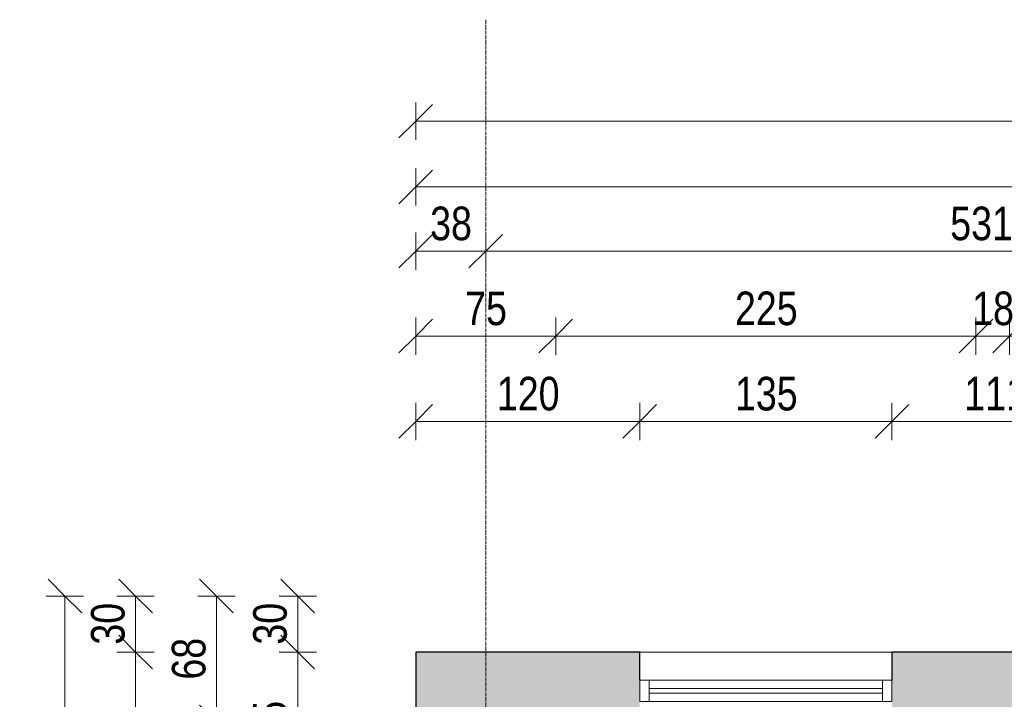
# Model space of a CAD drawing. Header units: centimetres. Extents: x 14733 to 18291, y -10798 to -8444.
# Tile 8 of 25: x 14909 to 15436, y -8868 to -8504. Entities that reach past the tile are written whole.
import ezdxf

# ---------------------------------------------------------------- set-up
doc = ezdxf.new("R2010")
doc.units = ezdxf.units.CM
doc.linetypes.add('Linia siatki', pattern=[0.9925, 0.47, -0.2175, 0.0875, -0.2175])
for name, color, linetype, lineweight in [('A-ANNO-DIMS', 211, 'Continuous', 9), ('A-ANNO-DIMS-100', 211, 'Continuous', 9), ('A-GLAZ', 151, 'Continuous', 9), ('A-WALL', 113, 'Continuous', 9), ('A-WALL-PATT', 111, 'Continuous', 25), ('S-GRID', 1, 'Continuous', 9)]:
    doc.layers.add(name, color=color, linetype=linetype, lineweight=lineweight)
doc.styles.add('Arial_3', font='arial.ttf', dxfattribs={"width": 0.8, "height": 18})
doc.dimstyles.new('Przekątna_-_1_8_mm_Arial', dxfattribs={"dimscale": 30.48, "dimtxt": 18.364669, "dimasz": 0.590551, "dimexe": 0.328084, "dimexo": 0.0625, "dimgap": 0.016404, "dimtad": 1, "dimdec": 0, "dimdsep": 46, "dimtxsty": 'Arial_3', "dimblk1": 'OBLIQUE', "dimblk2": 'OBLIQUE', "dimsah": 1, "dimcen": 0.09, "dimazin": 0, "dimtfac": 1, "dimtdec": 4, "dimtix": 1, "dimtmove": 0, "dimatfit": 3, "dimfxl": 0.328084, "dimfxlon": 1, "dimtvp": 1, "dimtolj": 1, "dimtzin": 0, "dimarcsym": 2})
doc.dimstyles.new('Przekątna_-_1_8_mm_Arial_1', dxfattribs={"dimscale": 30.48, "dimtxt": 18.364669, "dimasz": 0.590551, "dimexe": 0.328084, "dimexo": 0.0625, "dimgap": 0.016404, "dimtad": 1, "dimdec": 0, "dimdsep": 46, "dimtxsty": 'Arial_3', "dimblk1": 'OBLIQUE', "dimblk2": 'OBLIQUE', "dimsah": 1, "dimcen": 0.09, "dimazin": 0, "dimtfac": 1, "dimtdec": 4, "dimtix": 1, "dimtmove": 0, "dimatfit": 3, "dimfxl": 0.328084, "dimfxlon": 1, "dimtvp": 1, "dimtolj": 1, "dimtzin": 0, "dimarcsym": 2})

# ---------------------------------------------------------------- blocks, each defined once
blk = doc.blocks.new('Aluminum_1 szybowe - Okno w piwnicy 135_145-523481-1_Poziom piwnicy inwentaryzacja')
at = {"layer": 'A-GLAZ', "lineweight": 18}
for p, q in [((-132.08, 25.16), (-137.16, 25.16)), ((-137.16, 25.16), (-137.16, 13.73)), ((-132.08, 13.73), (-132.08, 25.16)), ((-2.16, 25.16), (-7.24, 25.16)), ((-7.24, 25.16), (-7.24, 13.73)), ((-2.16, 13.73), (-2.16, 25.16)), ((-7.24, 20.71), (-132.08, 20.71)), ((-132.08, 20.71), (-132.08, 18.17)), ((-132.08, 18.17), (-7.24, 18.17)), ((-7.24, 18.17), (-7.24, 20.71)), ((-137.16, 13.73), (-132.08, 13.73)), ((-7.24, 13.73), (-2.16, 13.73))]:
    blk.add_line(p, q, dxfattribs=at)
at = {"layer": 'A-GLAZ'}
for p, q in [((-132.08, 25.16), (-7.24, 25.16)), ((-7.24, 13.73), (-132.08, 13.73))]:
    blk.add_line(p, q, dxfattribs=at)
blk = doc.blocks.new('DIMBLOCK1-1_Poziom piwnicy inwentaryzacja')
at = {"layer": 'A-ANNO-DIMS-100'}
for p, q in [((15120.62, -8719.15), (15120.62, -8709.15)), ((15240.62, -8719.15), (15240.62, -8709.15)), ((15120.62, -8719.15), (15129.62, -8710.15)), ((15240.62, -8719.15), (15249.62, -8710.15)), ((15120.62, -8719.15), (15111.62, -8728.15)), ((15120.62, -8719.15), (15240.62, -8719.15)), ((15120.62, -8719.15), (15120.62, -8729.15)), ((15240.62, -8719.15), (15231.62, -8728.15)), ((15240.62, -8719.15), (15240.62, -8729.15))]:
    blk.add_line(p, q, dxfattribs=at)
at = {"layer": 'A-ANNO-DIMS-100', "color": 0, "insert": (15164.09, -8695.28), "char_height": 18, "width": 39.6677, "attachment_point": 1, "line_spacing_factor": 0.941778, "style": 'Arial_3'}
blk.add_mtext('120', dxfattribs=at)
blk = doc.blocks.new('_Oblique')
at = {"color": 0, "linetype": 'ByBlock', "lineweight": -2}
blk.add_line((-0.5, -0.5), (0.5, 0.5), dxfattribs=at)
blk = doc.blocks.new('DIMBLOCK2-1_Poziom piwnicy inwentaryzacja')
at = {"layer": 'A-ANNO-DIMS-100'}
for p, q in [((15240.62, -8719.15), (15240.62, -8709.15)), ((15375.62, -8719.15), (15375.62, -8709.15)), ((15240.62, -8719.15), (15249.62, -8710.15)), ((15375.62, -8719.15), (15384.62, -8710.15)), ((15240.62, -8719.15), (15231.62, -8728.15)), ((15240.62, -8719.15), (15375.62, -8719.15)), ((15240.62, -8719.15), (15240.62, -8729.15)), ((15375.62, -8719.15), (15366.62, -8728.15)), ((15375.62, -8719.15), (15375.62, -8729.15))]:
    blk.add_line(p, q, dxfattribs=at)
at = {"layer": 'A-ANNO-DIMS-100', "color": 0, "insert": (15291.59, -8695.28), "char_height": 18, "width": 39.6677, "attachment_point": 1, "line_spacing_factor": 0.941778, "style": 'Arial_3'}
blk.add_mtext('135', dxfattribs=at)
blk = doc.blocks.new('DIMBLOCK3-1_Poziom piwnicy inwentaryzacja')
at = {"layer": 'A-ANNO-DIMS-100'}
for p, q in [((15375.62, -8719.15), (15375.62, -8709.15)), ((15486.12, -8719.15), (15486.12, -8709.15)), ((15375.62, -8719.15), (15384.62, -8710.15)), ((15486.12, -8719.15), (15495.12, -8710.15)), ((15375.62, -8719.15), (15366.62, -8728.15)), ((15375.62, -8719.15), (15486.12, -8719.15)), ((15375.62, -8719.15), (15375.62, -8729.15)), ((15486.12, -8719.15), (15477.12, -8728.15)), ((15486.12, -8719.15), (15486.12, -8729.15))]:
    blk.add_line(p, q, dxfattribs=at)
at = {"layer": 'A-ANNO-DIMS-100', "color": 0, "insert": (15414.34, -8695.28), "char_height": 18, "width": 39.6677, "attachment_point": 1, "line_spacing_factor": 0.941778, "style": 'Arial_3'}
blk.add_mtext('111', dxfattribs=at)
blk = doc.blocks.new('DIMBLOCK20-1_Poziom piwnicy inwentaryzacja')
at = {"layer": 'A-ANNO-DIMS-100'}
for p, q in [((15120.62, -8673.47), (15120.62, -8663.47)), ((15120.62, -8673.47), (15129.62, -8664.47)), ((15195.62, -8673.47), (15195.62, -8663.47)), ((15195.62, -8673.47), (15204.62, -8664.47)), ((15120.62, -8673.47), (15111.62, -8682.47)), ((15120.62, -8673.47), (15195.62, -8673.47)), ((15120.62, -8673.47), (15120.62, -8683.47)), ((15195.62, -8673.47), (15186.62, -8682.47)), ((15195.62, -8673.47), (15195.62, -8683.47))]:
    blk.add_line(p, q, dxfattribs=at)
at = {"layer": 'A-ANNO-DIMS-100', "color": 0, "insert": (15147.1, -8649.6), "char_height": 18, "width": 26.4451, "attachment_point": 1, "line_spacing_factor": 0.941778, "style": 'Arial_3'}
blk.add_mtext('75', dxfattribs=at)
blk = doc.blocks.new('DIMBLOCK21-1_Poziom piwnicy inwentaryzacja')
at = {"layer": 'A-ANNO-DIMS-100'}
for p, q in [((15195.62, -8673.47), (15195.62, -8663.47)), ((15195.62, -8673.47), (15204.62, -8664.47)), ((15420.62, -8673.47), (15420.62, -8663.47)), ((15420.62, -8673.47), (15429.62, -8664.47)), ((15195.62, -8673.47), (15186.62, -8682.47)), ((15195.62, -8673.47), (15420.62, -8673.47)), ((15195.62, -8673.47), (15195.62, -8683.47)), ((15420.62, -8673.47), (15411.62, -8682.47)), ((15420.62, -8673.47), (15420.62, -8683.47))]:
    blk.add_line(p, q, dxfattribs=at)
at = {"layer": 'A-ANNO-DIMS-100', "color": 0, "insert": (15291.59, -8649.6), "char_height": 18, "width": 39.6677, "attachment_point": 1, "line_spacing_factor": 0.941778, "style": 'Arial_3'}
blk.add_mtext('225', dxfattribs=at)
blk = doc.blocks.new('DIMBLOCK22-1_Poziom piwnicy inwentaryzacja')
at = {"layer": 'A-ANNO-DIMS-100'}
for p, q in [((15420.62, -8673.47), (15420.62, -8663.47)), ((15420.62, -8673.47), (15429.62, -8664.47)), ((15438.62, -8673.47), (15438.62, -8663.47)), ((15438.62, -8673.47), (15447.62, -8664.47)), ((15420.62, -8673.47), (15411.62, -8682.47)), ((15420.62, -8673.47), (15438.62, -8673.47)), ((15420.62, -8673.47), (15420.62, -8683.47)), ((15438.62, -8673.47), (15429.62, -8682.47)), ((15438.62, -8673.47), (15438.62, -8683.47))]:
    blk.add_line(p, q, dxfattribs=at)
at = {"layer": 'A-ANNO-DIMS-100', "color": 0, "insert": (15418.6, -8649.6), "char_height": 18, "width": 26.4451, "attachment_point": 1, "line_spacing_factor": 0.941778, "style": 'Arial_3'}
blk.add_mtext('18', dxfattribs=at)
blk = doc.blocks.new('DIMBLOCK23-1_Poziom piwnicy inwentaryzacja')
at = {"layer": 'A-ANNO-DIMS-100'}
for p, q in [((15438.62, -8673.47), (15438.62, -8663.47)), ((15438.62, -8673.47), (15447.62, -8664.47)), ((15648.62, -8673.47), (15648.62, -8663.47)), ((15648.62, -8673.47), (15657.62, -8664.47)), ((15438.62, -8673.47), (15429.62, -8682.47)), ((15438.62, -8673.47), (15648.62, -8673.47)), ((15438.62, -8673.47), (15438.62, -8683.47)), ((15648.62, -8673.47), (15639.62, -8682.47)), ((15648.62, -8673.47), (15648.62, -8683.47))]:
    blk.add_line(p, q, dxfattribs=at)
at = {"layer": 'A-ANNO-DIMS-100', "color": 0, "insert": (15527.09, -8649.6), "char_height": 18, "width": 39.6677, "attachment_point": 1, "line_spacing_factor": 0.941778, "style": 'Arial_3'}
blk.add_mtext('210', dxfattribs=at)
blk = doc.blocks.new('DIMBLOCK41-1_Poziom piwnicy inwentaryzacja')
at = {"layer": 'A-ANNO-DIMS-100'}
for p, q in [((15120.62, -8627.98), (15120.62, -8617.98)), ((15120.62, -8627.98), (15129.62, -8618.98)), ((15158.12, -8627.98), (15158.12, -8617.98)), ((15158.12, -8627.98), (15167.12, -8618.98)), ((15120.62, -8627.98), (15111.62, -8636.98)), ((15120.62, -8627.98), (15158.12, -8627.98)), ((15120.62, -8627.98), (15120.62, -8637.98)), ((15158.12, -8627.98), (15149.12, -8636.98)), ((15158.12, -8627.98), (15158.12, -8637.98))]:
    blk.add_line(p, q, dxfattribs=at)
at = {"layer": 'A-ANNO-DIMS-100', "color": 0, "insert": (15128.35, -8604.11), "char_height": 18, "width": 26.4451, "attachment_point": 1, "line_spacing_factor": 0.941778, "style": 'Arial_3'}
blk.add_mtext('38', dxfattribs=at)
blk = doc.blocks.new('DIMBLOCK42-1_Poziom piwnicy inwentaryzacja')
at = {"layer": 'A-ANNO-DIMS-100'}
for p, q in [((15158.12, -8627.98), (15158.12, -8617.98)), ((15158.12, -8627.98), (15167.12, -8618.98)), ((15688.62, -8627.98), (15688.62, -8617.98)), ((15688.62, -8627.98), (15697.62, -8618.98)), ((15158.12, -8627.98), (15149.12, -8636.98)), ((15158.12, -8627.98), (15688.62, -8627.98)), ((15158.12, -8627.98), (15158.12, -8637.98)), ((15688.62, -8627.98), (15679.62, -8636.98)), ((15688.62, -8627.98), (15688.62, -8637.98))]:
    blk.add_line(p, q, dxfattribs=at)
at = {"layer": 'A-ANNO-DIMS-100', "color": 0, "insert": (15406.84, -8604.11), "char_height": 18, "width": 39.6677, "attachment_point": 1, "line_spacing_factor": 0.941778, "style": 'Arial_3'}
blk.add_mtext('531', dxfattribs=at)
blk = doc.blocks.new('DIMBLOCK49-1_Poziom piwnicy inwentaryzacja')
at = {"layer": 'A-ANNO-DIMS-100'}
for p, q in [((15120.62, -8593.6), (15120.62, -8583.6)), ((15120.62, -8593.6), (15129.62, -8584.6)), ((16193.62, -8593.6), (16193.62, -8583.6)), ((16193.62, -8593.6), (16202.62, -8584.6)), ((15120.62, -8593.6), (15111.62, -8602.6)), ((15120.62, -8593.6), (16193.62, -8593.6)), ((15120.62, -8593.6), (15120.62, -8603.6)), ((16193.62, -8593.6), (16184.62, -8602.6)), ((16193.62, -8593.6), (16193.62, -8603.6))]:
    blk.add_line(p, q, dxfattribs=at)
at = {"layer": 'A-ANNO-DIMS-100', "color": 0, "insert": (15635.08, -8569.74), "char_height": 18, "width": 52.8902, "attachment_point": 1, "line_spacing_factor": 0.941778, "style": 'Arial_3'}
blk.add_mtext('1073', dxfattribs=at)
blk = doc.blocks.new('DIMBLOCK52-1_Poziom piwnicy inwentaryzacja')
at = {"layer": 'A-ANNO-DIMS-100'}
for p, q in [((15120.62, -8558.33), (15120.62, -8548.33)), ((15120.62, -8558.33), (15129.62, -8549.33)), ((17920.62, -8558.33), (17920.62, -8548.33)), ((17920.62, -8558.33), (17929.62, -8549.33)), ((15120.62, -8558.33), (15111.62, -8567.33)), ((15120.62, -8558.33), (17920.62, -8558.33)), ((15120.62, -8558.33), (15120.62, -8568.33)), ((17920.62, -8558.33), (17911.62, -8567.33)), ((17920.62, -8558.33), (17920.62, -8568.33))]:
    blk.add_line(p, q, dxfattribs=at)
at = {"layer": 'A-ANNO-DIMS-100', "color": 0, "insert": (16498.58, -8534.46), "char_height": 18, "width": 52.8902, "attachment_point": 1, "line_spacing_factor": 0.941778, "style": 'Arial_3'}
blk.add_mtext('2800', dxfattribs=at)
blk = doc.blocks.new('DIMBLOCK61-1_Poziom piwnicy inwentaryzacja')
at = {"layer": 'A-ANNO-DIMS-100'}
for p, q in [((15057.44, -8842.71), (15048.44, -8833.71)), ((15057.44, -8842.71), (15047.44, -8842.71)), ((15057.44, -8917.71), (15057.44, -8842.71)), ((15057.44, -8842.71), (15066.44, -8851.71)), ((15057.44, -8842.71), (15067.44, -8842.71)), ((15057.44, -8917.71), (15048.44, -8908.71)), ((15057.44, -8917.71), (15047.44, -8917.71)), ((15057.44, -8917.71), (15066.44, -8926.71)), ((15057.44, -8917.71), (15067.44, -8917.71))]:
    blk.add_line(p, q, dxfattribs=at)
at = {"layer": 'A-ANNO-DIMS-100', "color": 0, "insert": (15033.57, -8891.23), "char_height": 18, "width": 26.4451, "attachment_point": 1, "rotation": 90, "line_spacing_factor": 0.941778, "style": 'Arial_3'}
blk.add_mtext('75', dxfattribs=at)
blk = doc.blocks.new('DIMBLOCK62-1_Poziom piwnicy inwentaryzacja')
at = {"layer": 'A-ANNO-DIMS-100'}
for p, q in [((15057.44, -8812.71), (15048.44, -8803.71)), ((15057.44, -8812.71), (15047.44, -8812.71)), ((15057.44, -8842.71), (15057.44, -8812.71)), ((15057.44, -8812.71), (15066.44, -8821.71)), ((15057.44, -8812.71), (15067.44, -8812.71)), ((15057.44, -8842.71), (15048.44, -8833.71)), ((15057.44, -8842.71), (15047.44, -8842.71)), ((15057.44, -8842.71), (15066.44, -8851.71)), ((15057.44, -8842.71), (15067.44, -8842.71))]:
    blk.add_line(p, q, dxfattribs=at)
at = {"layer": 'A-ANNO-DIMS-100', "color": 0, "insert": (15033.57, -8838.73), "char_height": 18, "width": 26.4451, "attachment_point": 1, "rotation": 90, "line_spacing_factor": 0.941778, "style": 'Arial_3'}
blk.add_mtext('30', dxfattribs=at)
blk = doc.blocks.new('DIMBLOCK63-1_Poziom piwnicy inwentaryzacja')
at = {"layer": 'A-ANNO-DIMS-100'}
for p, q in [((15013.9, -8812.71), (15004.9, -8803.71)), ((15013.9, -8812.71), (15003.9, -8812.71)), ((15013.9, -8812.71), (15013.9, -8880.21)), ((15013.9, -8812.71), (15022.9, -8821.71)), ((15013.9, -8812.71), (15023.9, -8812.71)), ((15013.9, -8880.21), (15004.9, -8871.21)), ((15013.9, -8880.21), (15003.9, -8880.21)), ((15013.9, -8880.21), (15022.9, -8889.21)), ((15013.9, -8880.21), (15023.9, -8880.21))]:
    blk.add_line(p, q, dxfattribs=at)
at = {"layer": 'A-ANNO-DIMS-100', "color": 0, "insert": (14990.03, -8857.48), "char_height": 18, "width": 26.4451, "attachment_point": 1, "rotation": 90, "line_spacing_factor": 0.941778, "style": 'Arial_3'}
blk.add_mtext('68', dxfattribs=at)
blk = doc.blocks.new('DIMBLOCK69-1_Poziom piwnicy inwentaryzacja')
at = {"layer": 'A-ANNO-DIMS-100'}
for p, q in [((14970.61, -8812.71), (14961.61, -8803.71)), ((14970.61, -8812.71), (14960.61, -8812.71)), ((14970.61, -8812.71), (14970.61, -8842.71)), ((14970.61, -8812.71), (14979.61, -8821.71)), ((14970.61, -8812.71), (14980.61, -8812.71)), ((14970.61, -8842.71), (14961.61, -8833.71)), ((14970.61, -8842.71), (14960.61, -8842.71)), ((14970.61, -8842.71), (14979.61, -8851.71)), ((14970.61, -8842.71), (14980.61, -8842.71))]:
    blk.add_line(p, q, dxfattribs=at)
at = {"layer": 'A-ANNO-DIMS-100', "color": 0, "insert": (14946.75, -8838.73), "char_height": 18, "width": 26.4451, "attachment_point": 1, "rotation": 90, "line_spacing_factor": 0.941778, "style": 'Arial_3'}
blk.add_mtext('30', dxfattribs=at)
blk = doc.blocks.new('DIMBLOCK70-1_Poziom piwnicy inwentaryzacja')
at = {"layer": 'A-ANNO-DIMS-100'}
for p, q in [((14970.61, -8842.71), (14961.61, -8833.71)), ((14970.61, -8842.71), (14960.61, -8842.71)), ((14970.61, -8842.71), (14970.61, -10415.49)), ((14970.61, -8842.71), (14979.61, -8851.71)), ((14970.61, -8842.71), (14980.61, -8842.71)), ((14970.61, -10415.49), (14961.61, -10406.49)), ((14970.61, -10415.49), (14960.61, -10415.49)), ((14970.61, -10415.49), (14979.61, -10424.49)), ((14970.61, -10415.49), (14980.61, -10415.49))]:
    blk.add_line(p, q, dxfattribs=at)
at = {"layer": 'A-ANNO-DIMS-100', "color": 0, "insert": (14946.75, -9651.14), "char_height": 18, "width": 52.8902, "attachment_point": 1, "rotation": 90, "line_spacing_factor": 0.941778, "style": 'Arial_3'}
blk.add_mtext('1573', dxfattribs=at)
blk = doc.blocks.new('DIMBLOCK296-1_Poziom piwnicy inwentaryzacja')
at = {"layer": 'A-ANNO-DIMS-100'}
for p, q in [((14932.76, -8812.71), (14923.76, -8803.71)), ((14932.76, -8812.71), (14922.76, -8812.71)), ((14932.76, -8812.71), (14932.76, -10415.49)), ((14932.76, -8812.71), (14941.76, -8821.71)), ((14932.76, -8812.71), (14942.76, -8812.71)), ((14932.76, -10415.49), (14923.76, -10406.49)), ((14932.76, -10415.49), (14922.76, -10415.49)), ((14932.76, -10415.49), (14941.76, -10424.49)), ((14932.76, -10415.49), (14942.76, -10415.49))]:
    blk.add_line(p, q, dxfattribs=at)
at = {"layer": 'A-ANNO-DIMS-100', "color": 0, "insert": (14908.89, -9636.14), "char_height": 18, "width": 52.8902, "attachment_point": 1, "rotation": 90, "line_spacing_factor": 0.941778, "style": 'Arial_3'}
blk.add_mtext('1603', dxfattribs=at)

msp = doc.modelspace()

# ---------------------------------------------------------------- hatches: boundary and pattern name
at = {"layer": 'A-WALL-PATT', "lineweight": 9}
msp.add_hatch(color=256, dxfattribs=at).paths.add_polyline_path([(15195.62, -10415.49), (15195.62, -8842.71), (15120.62, -8842.71), (15120.62, -10415.49)])
h = msp.add_hatch(color=256, dxfattribs=at)
h.paths.add_polyline_path([(16103.62, -8917.71), (16193.62, -8917.71), (16193.62, -8842.71), (15920.12, -8842.71), (15920.12, -8917.71), (16097.62, -8917.71)])
h.paths.add_polyline_path([(15648.62, -8917.71), (15785.12, -8917.71), (15785.12, -8842.71), (15621.12, -8842.71), (15621.12, -8917.71)])
h.paths.add_polyline_path([(15486.12, -8917.71), (15486.12, -8842.71), (15375.62, -8842.71), (15375.62, -8917.71), (15438.62, -8917.71)])
h.paths.add_polyline_path([(15195.62, -8917.71), (15240.62, -8917.71), (15240.62, -8842.71), (15195.62, -8842.71), (15195.62, -8869.14)])

# ---------------------------------------------------------------- linework, layer by layer
at = {"layer": 'A-WALL', "lineweight": 25}
for p, q in [((15240.62, -8842.71), (15120.62, -8842.71)), ((15120.62, -8842.71), (15120.62, -9322.71)), ((15240.62, -8857.71), (15240.62, -8842.71)), ((15486.12, -8842.71), (15375.62, -8842.71)), ((15375.62, -8842.71), (15375.62, -8857.71))]:
    msp.add_line(p, q, dxfattribs=at)
at = {"layer": 'A-WALL'}
msp.add_line((15240.62, -8842.71), (15375.62, -8842.71), dxfattribs=at)
at = {"layer": 'S-GRID', "linetype": 'Linia siatki'}
msp.add_line((15158.12, -8503.99), (15158.12, -10737.87), dxfattribs=at)

# ---------------------------------------------------------------- block references
at = {"layer": 'A-GLAZ'}
msp.add_blockref('Aluminum_1 szybowe - Okno w piwnicy 135_145-523481-1_Poziom piwnicy inwentaryzacja', (15377.78, -8882.87), dxfattribs=at)

# ---------------------------------------------------------------- dimensions: what is measured, and where the dimension line sits
at = {"layer": 'A-ANNO-DIMS'}
for base, p1, p2, override, picture, middle in [((17920.62, -8558.33), (15120.62, -8568.33), (17920.62, -8568.33), {"dimpost": '<>', "dimfxl": 2800}, 'DIMBLOCK52-1_Poziom piwnicy inwentaryzacja', (16520.62, -8548.64)), ((16193.62, -8593.6), (15120.62, -8603.6), (16193.62, -8603.6), {"dimpost": '<>', "dimfxl": 1073}, 'DIMBLOCK49-1_Poziom piwnicy inwentaryzacja', (15657.12, -8583.91)), ((15158.12255481, -8627.98207554), (15120.62255481, -8637.98207554), (15158.12255481, -8637.98207554), {"dimpost": '<>', "dimfxl": 37.5}, 'DIMBLOCK41-1_Poziom piwnicy inwentaryzacja', (15139.37255481, -8618.28562255)), ((15688.62255481, -8627.98207554), (15158.12255481, -8637.98207554), (15688.62255481, -8617.98207554), {"dimpost": '<>', "dimfxl": 530.876869}, 'DIMBLOCK42-1_Poziom piwnicy inwentaryzacja', (15423.37255481, -8618.28562255)), ((15195.62, -8673.47), (15120.62, -8683.47), (15195.62, -8683.47), {"dimpost": '<>', "dimfxl": 75}, 'DIMBLOCK20-1_Poziom piwnicy inwentaryzacja', (15158.12, -8663.82)), ((15420.62, -8673.47), (15195.62, -8683.47), (15420.62, -8683.47), {"dimpost": '<>', "dimfxl": 225}, 'DIMBLOCK21-1_Poziom piwnicy inwentaryzacja', (15308.12, -8663.78)), ((15438.62, -8673.47), (15420.62, -8683.47), (15438.62, -8683.47), {"dimpost": '<>', "dimfxl": 18}, 'DIMBLOCK22-1_Poziom piwnicy inwentaryzacja', (15429.62, -8663.78)), ((15648.62, -8673.47), (15438.62, -8683.47), (15648.62, -8683.47), {"dimpost": '<>', "dimfxl": 210}, 'DIMBLOCK23-1_Poziom piwnicy inwentaryzacja', (15543.62, -8663.78)), ((15240.62, -8719.15), (15120.62, -8729.15), (15240.62, -8729.15), {"dimpost": '<>', "dimfxl": 120}, 'DIMBLOCK1-1_Poziom piwnicy inwentaryzacja', (15180.62, -8709.46)), ((15375.62, -8719.15), (15240.62, -8729.15), (15375.62, -8729.15), {"dimpost": '<>', "dimfxl": 135}, 'DIMBLOCK2-1_Poziom piwnicy inwentaryzacja', (15308.12, -8709.46)), ((15486.12255481, -8719.15285818), (15375.62255481, -8729.15285818), (15486.12255481, -8729.15285818), {"dimpost": '<>', "dimfxl": 110.5}, 'DIMBLOCK3-1_Poziom piwnicy inwentaryzacja', (15430.87255481, -8709.6160232))]:
    dim = msp.add_linear_dim(base=base, p1=p1, p2=p2, dimstyle='Przekątna_-_1_8_mm_Arial', override=override, dxfattribs=at)
    dim.commit()
    dim.dimension.update_dxf_attribs({"geometry": picture, "text_midpoint": middle})
for base, p1, p2, dimstyle, override, picture, middle in [((14932.76, -10415.49), (14942.76, -8812.71), (14942.76, -10415.49), 'Przekątna_-_1_8_mm_Arial_1', {"dimpost": '<>', "dimfxl": 1602.774794}, 'DIMBLOCK296-1_Poziom piwnicy inwentaryzacja', (14923.06, -9614.1)), ((14970.61, -8842.71), (14980.61, -8812.71), (14980.61, -8842.71), 'Przekątna_-_1_8_mm_Arial', {"dimpost": '<>', "dimfxl": 30}, 'DIMBLOCK69-1_Poziom piwnicy inwentaryzacja', (14960.92, -8827.71)), ((15013.89786259, -8880.2148915), (15023.89786259, -8812.7148915), (15023.89786259, -8880.2148915), 'Przekątna_-_1_8_mm_Arial', {"dimpost": '<>', "dimfxl": 67.5}, 'DIMBLOCK63-1_Poziom piwnicy inwentaryzacja', (15004.20754876, -8846.4648915)), ((15057.44, -8812.71), (15067.44, -8842.71), (15067.44, -8812.71), 'Przekątna_-_1_8_mm_Arial', {"dimpost": '<>', "dimfxl": 30}, 'DIMBLOCK62-1_Poziom piwnicy inwentaryzacja', (15047.74, -8827.71)), ((14970.61, -10415.49), (14980.61, -8842.71), (14980.61, -10415.49), 'Przekątna_-_1_8_mm_Arial', {"dimpost": '<>', "dimfxl": 1572.774794}, 'DIMBLOCK70-1_Poziom piwnicy inwentaryzacja', (14960.92, -9629.1)), ((15057.44, -8842.71), (15067.44, -8917.71), (15067.44, -8842.71), 'Przekątna_-_1_8_mm_Arial', {"dimpost": '<>', "dimfxl": 75}, 'DIMBLOCK61-1_Poziom piwnicy inwentaryzacja', (15047.78, -8880.21))]:
    dim = msp.add_linear_dim(base=base, p1=p1, p2=p2, angle=90, dimstyle=dimstyle, override=override, dxfattribs=at)
    dim.commit()
    dim.dimension.update_dxf_attribs({"geometry": picture, "text_midpoint": middle})

doc.saveas('drawing.dxf')
